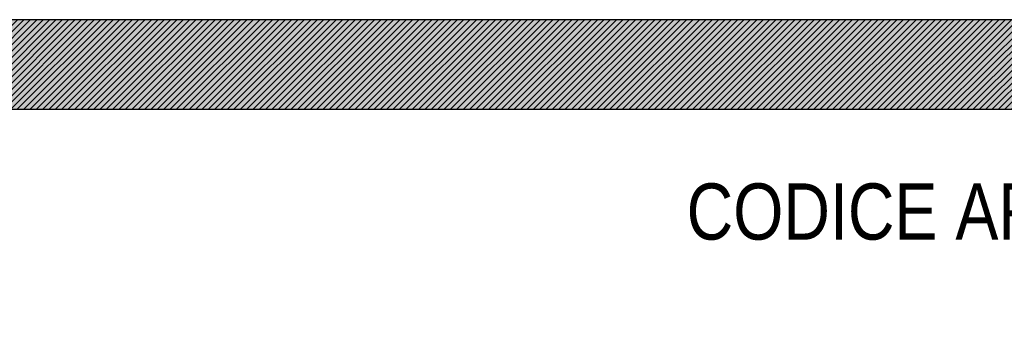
# Model space of a CAD drawing. Header units: millimetres. Extents: x 0 to 1485, y 0 to 1050.
# Tile 9 of 10: x 742 to 1180, y 910 to 1050. Entities that reach past the tile are written whole.
import ezdxf

# ---------------------------------------------------------------- set-up
doc = ezdxf.new("R2010")
doc.units = ezdxf.units.MM
doc.header["$LTSCALE"] = 5
doc.layers.add('Default', color=7, linetype='Continuous')

msp = doc.modelspace()

# ---------------------------------------------------------------- hatches: boundary and pattern name
at = {"layer": 'Default', "linetype": 'Continuous'}
h = msp.add_hatch(dxfattribs=at)
h.set_pattern_fill('LINE', scale=0.629921, angle=45, style=0)
h.paths.add_polyline_path([(1485, 1010), (1485, 1050), (0, 1050), (0, 1010)])
msp.add_hatch(color=7, dxfattribs=at).paths.add_polyline_path([(1485, 1010), (1485, 1050), (0, 1050), (0, 1010)])

# ---------------------------------------------------------------- linework, layer by layer
at = {"layer": 'Default', "color": 7, "linetype": 'Continuous'}
for p, q in [((0, 1050), (1485, 1050)), ((1485, 1010), (0, 1010))]:
    msp.add_line(p, q, dxfattribs=at)

# ---------------------------------------------------------------- texts
at = {"layer": 'Default', "insert": (1038.543, 977.189), "char_height": 25, "width": 428.67619, "attachment_point": 1}
msp.add_mtext('{\\fArial Narrow|b0||i0||c0|p34;\\C7;\\H25.;\\W1.;CODICE ARTICOLO: CAEP200C}', dxfattribs=at)

doc.saveas('drawing.dxf')
